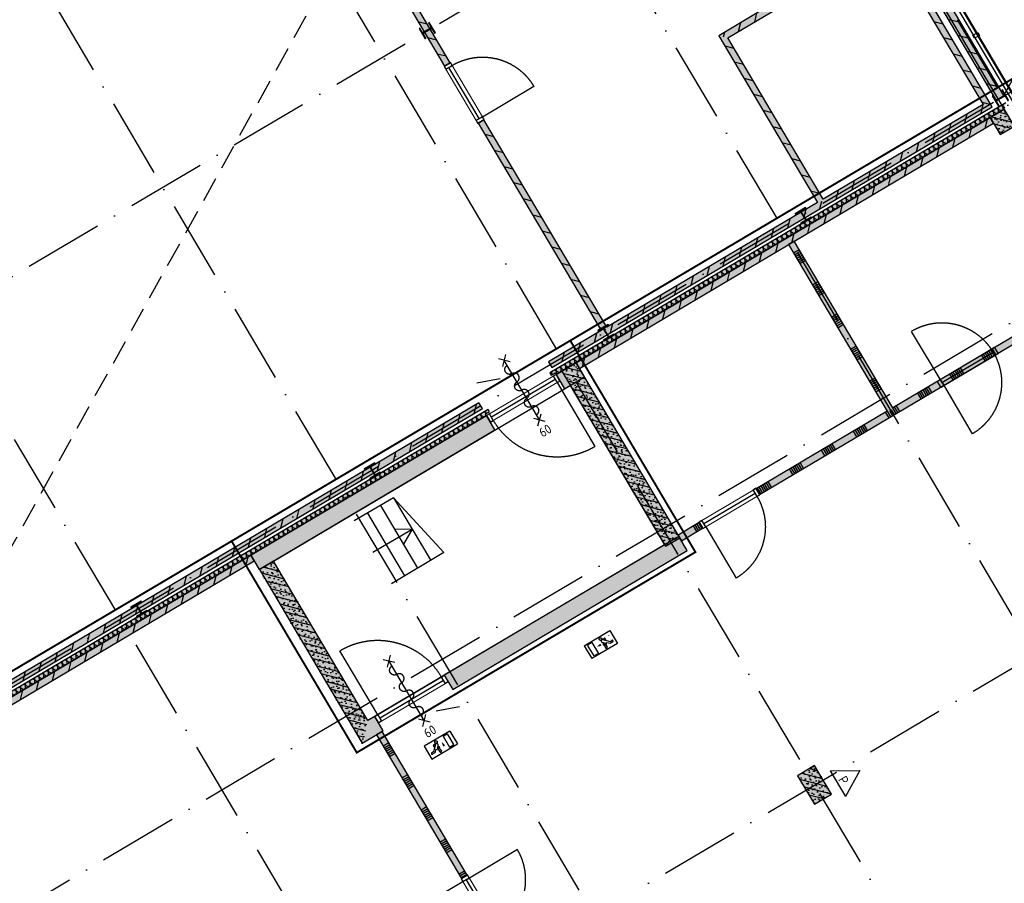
# Model space of a CAD drawing. Header units: millimetres. Extents: x 20872 to 297961, y -293704 to 213007.
# Tile 174 of 256: x 47256 to 62130, y 14681 to 27728. Entities that reach past the tile are written whole.
import ezdxf
from ezdxf.xclip import XClip

# ---------------------------------------------------------------- set-up
doc = ezdxf.new("R2010")
doc.units = ezdxf.units.MM
doc.header["$LTSCALE"] = 100
doc.header["$XCLIPFRAME"] = 2
doc.linetypes.add('ACAD_ISO10W100', pattern=[18, 12, -3, 0, -3])
doc.linetypes.add('HIDDEN2', pattern=[0.1875, 0.125, -0.0625])
doc.layers.get('Defpoints').update_dxf_attribs({"color": 181})
for name, color, linetype in [('A--A22', 1, 'Continuous'), ('A--L$7--_stramien', 1, 'Continuous'), ('A--L20--_bovenbouw', 3, 'Continuous'), ('A--L30--_afbouw', 7, 'Continuous'), ('A--L65--_beveiligingsinstallaties', 8, 'Continuous'), ('A--T$1A-afwerking', 8, 'Continuous'), ('A--T$7--_stramien', 7, 'Continuous'), ('BURO_lijnen_0.18', 1, 'Continuous'), ('BURO_lijnen_0.25', 2, 'Continuous'), ('HATCH', 8, 'Continuous'), ('WIDE', 8, 'Continuous'), ('XREFS', 9, 'Continuous')]:
    doc.layers.add(name, color=color, linetype=linetype)
doc.styles.add('BURO standaard', font='isocp.shx')
doc.styles.add('JINX maatvoering', font='isocp.shx')
doc.dimstyles.new('JINX maatvoering 1-100', dxfattribs={"dimscale": 100, "dimtxt": 2.5, "dimasz": 1, "dimexe": 125, "dimexo": 0, "dimtad": 1, "dimdec": 0, "dimzin": 12, "dimdsep": 46, "dimtxsty": 'JINX maatvoering', "dimblk": 'BURO_maatvoeringssymbool_01', "dimcen": 2, "dimse1": 1, "dimse2": 1, "dimclrd": 1, "dimclrt": 7, "dimadec": 0, "dimazin": 0, "dimtfac": 1, "dimtdec": 0, "dimtix": 1, "dimtofl": 0, "dimtmove": 0, "dimatfit": 3, "dimldrblk": 'DOT', "dimfxl": 1, "dimtolj": 1, "dimtzin": 0, "dimarcsym": 0})

# ---------------------------------------------------------------- blocks, each defined once
blk = doc.blocks.new('Glasgevel alleen 1e en 2e')
at = {"color": 1}
for points in [[(51358, 70923), (79766, 22945), (130614, 22945), (130614, 97025)], [(51367, 70928), (79772, 22955), (130604, 22955), (130604, 97025)]]:
    blk.add_lwpolyline(points, dxfattribs=at)
blk.add_lwpolyline([(61730, 53455), (61755, 53412), (61683, 53369), (61658, 53413)], close=True)
blk = doc.blocks.new('AB2_D_DV_MV_maatvoeringssymbool_01')
at = {"color": 1}
for p, q in [((0, -2), (0, 2)), ((-2, 0), (2, 0))]:
    blk.add_line(p, q, dxfattribs=at)
blk.add_circle((0, 0), 0.4, dxfattribs=at)
blk = doc.blocks.new('*D237')
at = {"layer": 'A--T$7--_stramien', "color": 1, "lineweight": -2, "transparency": 16777216}
blk.add_line((62593, 58801), (65184, 54424), dxfattribs=at)
at = {"layer": 'Defpoints', "color": 0, "transparency": 16777216}
for p in [(60344, 57586), (65235, 54338), (63038, 53037)]:
    blk.add_point(p, dxfattribs=at)
at = {"layer": 'A--T$7--_stramien', "color": 1, "lineweight": -2, "transparency": 16777216, "xscale": 100, "yscale": 100, "zscale": 100}
for p, rotation in [((62542, 58887), 120.6301152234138), ((65235, 54338), 300.6301152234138)]:
    blk.add_blockref('AB2_D_DV_MV_maatvoeringssymbool_01', p, dxfattribs=dict(at, rotation=rotation))
at = {"layer": 'A--T$7--_stramien', "color": 7, "transparency": 16777216, "insert": (64050, 56708), "char_height": 250, "attachment_point": 5, "rotation": 300.6301, "style": 'JINX maatvoering'}
blk.add_mtext('\\A1;5287', dxfattribs=at)
blk = doc.blocks.new('_Dot')
at = {"color": 0, "linetype": 'ByBlock', "lineweight": -2}
blk.add_line((-0.5, 0), (-1, 0), dxfattribs=at)
at = {"color": 0, "linetype": 'ByBlock', "const_width": 0.5}
blk.add_lwpolyline([(-0.25, 0, 1), (0.25, 0, 1)], format="xyb", close=True, dxfattribs=at)
blk = doc.blocks.new('BURO_maatvoeringssymbool_01')
at = {"color": 1}
for p, q in [((0, -2), (0, 2)), ((-2, 0), (2, 0))]:
    blk.add_line(p, q, dxfattribs=at)
blk.add_circle((0, 0), 0.4, dxfattribs=at)
blk = doc.blocks.new('*U499')
at = {"layer": 'HATCH'}
h = blk.add_hatch(dxfattribs=at)
h.set_pattern_fill('ANSI32', color=256, scale=0.5, style=0)
h.set_pattern_definition([(45, (0, -90), (-3.3676, 3.3676), []), (45, (2.245, -90), (-3.3676, 3.3676), [])])
edge = h.paths.add_edge_path()
edge.add_line((90, -180), (90, -166))
edge.add_line((90, -166), (19.25, -166))
edge.add_arc((19.25, -151), 15, 180, 270, ccw=False)
edge.add_line((4.25, -151), (4.25, -29))
edge.add_arc((19.25, -29), 15, 90, 180, ccw=False)
edge.add_line((19.25, -14), (90, -14))
edge.add_line((90, -14), (90, 0))
edge.add_line((90, 0), (-90, 0))
edge.add_line((-90, 0), (-90, -14))
edge.add_line((-90, -14), (-19.25, -14))
edge.add_arc((-19.25, -29), 15, 0, 90, ccw=False)
edge.add_line((-4.25, -29), (-4.25, -151))
edge.add_arc((-19.25, -151), 15, -90, 0, ccw=False)
edge.add_line((-19.25, -166), (-90, -166))
edge.add_line((-90, -166), (-90, -180))
edge.add_line((-90, -180), (90, -180))
at = {"color": 0, "linetype": 'ByBlock'}
blk.add_lwpolyline([(90, -180), (90, -166), (19.25, -166, -0.41421356), (4.25, -151), (4.25, -29, -0.41421356), (19.25, -14), (90, -14), (90, 0), (-90, 0), (-90, -14), (-19.25, -14, -0.41421356), (-4.25, -29), (-4.25, -151, -0.41421356), (-19.25, -166), (-90, -166), (-90, -180)], format="xyb", close=True, dxfattribs=at)
blk = doc.blocks.new('BURO_onderaanzicht')
at = {"color": 7}
blk.add_line((-432, 0), (432, 0), dxfattribs=at)
blk = doc.blocks.new('65_sleutelloos_01_P03_BV')
at = {"layer": 'A--A22', "color": 1}
blk.add_lwpolyline([(61, 168), (-61, -168)], dxfattribs=at)
blk = doc.blocks.new('65_60min_zelfsl_brandw_01_P03_BV')
at = {"color": 1, "lineweight": -2}
blk.add_line((0, -521), (0, 521), dxfattribs=at)
at = {"color": 1, "ltscale": 2}
for points in [[(-66, 456), (66, 587)], [(63, 458), (-63, 584)], [(-65, -588), (66, -457)], [(64, -586), (-63, -459)]]:
    blk.add_lwpolyline(points, dxfattribs=at)
blk.add_lwpolyline([(0, -434, 1), (0, -289, -1), (0, -145, 1), (0, 0, -1), (0, 145, 1), (0, 289, -1), (0, 434)], format="xyb", dxfattribs=at)
at = {"color": 2, "linetype": 'ByBlock', "lineweight": -2, "style": 'BURO standaard'}
blk.add_text('60', height=140.6, dxfattribs=at).set_placement((-97, -777))
blk = doc.blocks.new('65_VLUCHT_03_P03_BV')
at = {"color": 1, "linetype": 'Continuous'}
for p, q in [((225, 112), (-225, 112)), ((-225, 112), (-225, -113)), ((-64, 49), (-144, -31)), ((-102, 21), (-102, 45)), ((-97, 16), (-102, 21)), ((-49, 55), (-92, 55)), ((-86, 28), (-86, 39)), ((-74, 39), (-86, 39)), ((-86, 27), (-86, 28)), ((-35, 21), (-50, 6)), ((-32, -12), (-50, 6)), ((100, 95), (175, 95)), ((100, 95), (100, -95)), ((175, -95), (175, 95)), ((225, 112), (225, -113)), ((-225, -113), (225, -113)), ((-144, -31), (-176, -31)), ((-134, -55), (-176, -55)), ((-97, -18), (-134, -55)), ((-62, -53), (-97, -18)), ((-62, -5), (-69, -12)), ((-69, -12), (-38, -43)), ((-44, -23), (-62, -5)), ((-62, -53), (-62, -83)), ((-38, -43), (-38, -83)), ((100, -95), (175, -95))]:
    blk.add_line(p, q, dxfattribs=at)
blk.add_lwpolyline([(37, 37, 0, 35, 0), (37, -38, 35, 35, 0)], format="xyseb", dxfattribs=at)
blk.add_circle((-38, 75), 20, dxfattribs=at)
for centre, radius, start, end in [((-92, 45), 10, 90, 180), ((-49, 35), 20, 315, 135), ((-176, -43), 12, 90, 270), ((-50, -83), 12, 180, 0), ((-38, -18), 8, 225, 45)]:
    blk.add_arc(centre, radius, start, end, dxfattribs=at)
blk = doc.blocks.new('65_handbrandblus_01_P03_BV')
at = {"color": 1, "lineweight": -2}
blk.add_line((0, 390), (225, 0), dxfattribs=at)
at = {"color": 1, "lineweight": -2, "ltscale": 2}
for points in [[(-225, 0), (0, 390)], [(-225, 0), (225, 0)]]:
    blk.add_lwpolyline(points, dxfattribs=at)
at = {"color": 2, "linetype": 'ByBlock', "lineweight": -2, "style": 'BURO standaard'}
blk.add_text('P', height=141, dxfattribs=at).set_placement((-50, 30))
blk = doc.blocks.new('65_VLUCHT_01_P03_BV')
at = {"color": 1, "linetype": 'Continuous'}
for p, q in [((-225, 112), (-225, -113)), ((-225, 112), (225, 112)), ((-100, 95), (-175, 95)), ((-175, -95), (-175, 95)), ((-100, 95), (-100, -95)), ((32, -12), (50, 6)), ((35, 21), (50, 6)), ((49, 55), (92, 55)), ((64, 49), (144, -31)), ((74, 39), (86, 39)), ((86, 28), (86, 39)), ((97, 16), (102, 21)), ((102, 21), (102, 45)), ((171, 55), (172, 55)), ((225, 112), (225, -113)), ((225, -113), (-225, -113)), ((-100, -95), (-175, -95)), ((69, -12), (38, -43)), ((38, -43), (38, -83)), ((44, -23), (62, -5)), ((62, -5), (69, -12)), ((62, -53), (97, -18)), ((62, -53), (62, -83)), ((97, -18), (134, -55)), ((134, -55), (176, -55)), ((144, -31), (176, -31))]:
    blk.add_line(p, q, dxfattribs=at)
at = {"color": 1, "linetype": 'Continuous', "ltscale": 2}
blk.add_lwpolyline([(-75, 0, 0, 35, 0), (0, 0, 35, 35, 0)], format="xyseb", dxfattribs=at)
at = {"color": 1, "linetype": 'Continuous'}
blk.add_circle((38, 75), 20, dxfattribs=at)
for centre, radius, start, end in [((49, 35), 20, 45, 225), ((92, 45), 10, 0, 90), ((38, -18), 8, 135, 315), ((50, -83), 12, 180, 0), ((176, -43), 12, 270, 90)]:
    blk.add_arc(centre, radius, start, end, dxfattribs=at)
blk = doc.blocks.new('stramienlijnen_1')
at = {"layer": 'A--L$7--_stramien', "color": 1, "linetype": 'ACAD_ISO10W100', "lineweight": -3}
for p, q in [((51330.8, 70684.8), (79684.1, 22799.4)), ((47999, 68712), (76352.4, 20826.6)), ((44667.3, 66739.2), (73020.6, 18853.8)), ((41335.5, 64766.5), (69688.8, 16881.1)), ((38003.8, 62793.7), (66357.1, 14908.3)), ((42754.1, 47171.3), (59412.9, 57035.1)), ((62106.6, 52485.7), (65932.3, 54751)), ((45447.8, 42621.9), (62106.6, 52485.7)), ((46976.3, 40040.5), (63635.1, 49904.3)), ((49269, 36168.4), (65927.8, 46032.2))]:
    blk.add_line(p, q, dxfattribs=at)
at = {"layer": 'Defpoints'}
blk.add_lwpolyline([(34736.5, 60859.2), (70727.2, 75), (164884.5, 75), (164884.5, 96950), (130834.5, 96950), (130834.5, 22725), (79641, 22725), (51266.3, 70646.6)], dxfattribs=at)
at = {"layer": 'A--T$7--_stramien', "color": 7}
dim = blk.add_linear_dim(base=(65235.3, 54338.2), p1=(60344.2, 57586.4), p2=(63037.9, 53037.1), angle=300.63012, dimstyle='JINX maatvoering 1-100', dxfattribs=at)
dim.commit()
dim.dimension.update_dxf_attribs({"geometry": '*D237', "text_midpoint": (64049.8, 56708.4)})
blk = doc.blocks.new('1e verdieping bestaand leeg')
at = {"layer": 'A--T$1A-afwerking'}
blk.add_lwpolyline([(34528, 60913), (51335, 70864), (79685, 22985), (79832, 22901), (129485, 22901), (135915, 12040), (142978, 21914), (130697, 26120), (130675, 97040), (165047, 97015), (165047, 14419), (151364, 19026), (149622, 13150), (163567, 13081), (163475, 1501), (146518, 1360), (146659, 12909), (147031, 12909), (149075, 19828), (145372, 21100), (137265, 9763), (142974, 21), (142974, -73), (70633, -64)], close=True, dxfattribs=at)
at = {"layer": 'A--T$7--_stramien'}
blk.add_blockref('stramienlijnen_1', (0, 0), dxfattribs=at)
at = {"layer": 'BURO_lijnen_0.25'}
blk.add_blockref('Glasgevel alleen 1e en 2e', (0, 0), dxfattribs=at)
blk = doc.blocks.new('2016-01-28 101 1e verdieping bestaand')
at = {"layer": 'A--L20--_bovenbouw', "linetype": 'Continuous', "lineweight": -3}
for points in [[(62126, 52502), (51355, 70693), (51235, 70622), (62006, 52430)], [(60365, 54858), (60369, 54802), (61810, 52369), (61947, 52334), (51182, 70514), (51096, 70464), (53728, 66019), (53775, 65988), (53779, 65933), (55220, 63498), (55267, 63468), (55271, 63412), (55986, 62205), (56033, 62175), (56037, 62119), (56648, 61086), (56695, 61056), (56699, 61000), (57518, 59617), (57565, 59587), (57569, 59531), (58890, 57300), (58937, 57270), (58941, 57214), (59552, 56182), (59599, 56151), (59603, 56096), (60318, 54888)], [(51014, 57634), (50967, 57664), (50903, 57626), (53674, 52946), (53760, 52997)], [(58677, 53917), (57817, 53407), (57954, 53372), (58728, 53831)], [(57817, 53407), (59309, 50888), (59364, 50892), (59395, 50939), (57954, 53372)], [(59309, 50888), (56125, 49003), (56094, 48956), (56039, 48952), (55245, 48482), (55296, 48396), (61947, 52334), (61810, 52369), (59395, 50939), (59364, 50892)], [(55267, 48314), (55288, 48279), (55345, 48313), (55360, 48288), (62131, 52298), (62156, 52393)], [(62284, 52039), (62131, 52298), (61916, 52170), (62069, 51912)], [(54269, 52137), (54183, 52086), (56039, 48952), (56094, 48956), (56125, 49003)], [(55661, 48467), (55662, 48466), (55712, 48381), (58872, 50251), (58958, 50302), (61967, 52084), (61916, 52170)], [(60418, 47738), (60448, 47785), (58958, 50302), (58872, 50251), (60362, 47734)], [(58383, 46563), (58434, 46477), (63594, 49532), (63543, 49618), (60448, 47785), (60418, 47738), (60362, 47734)], [(55360, 48288), (55487, 48073), (55788, 48251), (55661, 48467)], [(55662, 48466), (55446, 48338), (57013, 45693), (57228, 45820)], [(45505, 42534), (45601, 42510), (54310, 47667), (54295, 47692), (54353, 47726), (54332, 47761)], [(54195, 47860), (45693, 42826), (45658, 42689), (54246, 47774)], [(50749, 45558), (50877, 45343), (54437, 47452), (54310, 47667)], [(57202, 45863), (57228, 45820), (57253, 45777), (57574, 45967), (57523, 46053)], [(57342, 45627), (57215, 45842), (53671, 43744), (53799, 43529)], [(50749, 45558), (45816, 42637), (45867, 42551), (50800, 45472)], [(50878, 45341), (52431, 42719), (52518, 43061), (51093, 45469)], [(52749, 42907), (52622, 43122), (52518, 43061), (52431, 42719)], [(52731, 42897), (52645, 42846), (53932, 40674), (54018, 40724)], [(59008, 42226), (59262, 41796), (59520, 41948), (59266, 42379)]]:
    blk.add_hatch(color=60, dxfattribs=at).paths.add_polyline_path(points, flags=0)
h = blk.add_hatch(dxfattribs=at)
h.set_pattern_fill('_U', color=1, scale=200, angle=165.6301, style=0, pattern_type=0)
h.set_pattern_definition([(165.6301, (62126.43, 52501.78), (-49.6362, -193.7427), [])])
h.paths.add_polyline_path([(62126, 52502), (51355, 70693), (51235, 70622), (62006, 52430)], flags=0)
h = blk.add_hatch(dxfattribs=at)
h.set_pattern_fill('_U', color=1, scale=200, angle=-14.3699, style=0, pattern_type=0)
h.set_pattern_definition([(345.6301, (51060.34, 70523.75), (49.6362, 193.7427), [])])
h.paths.add_polyline_path([(51182, 70514), (51096, 70464), (53728, 66019), (53775, 65988), (53779, 65933), (55220, 63498), (55267, 63468), (55271, 63412), (55986, 62205), (56033, 62175), (56037, 62119), (56648, 61086), (56695, 61056), (56699, 61000), (57518, 59617), (57565, 59587), (57569, 59531), (58890, 57300), (58937, 57270), (58941, 57214), (59552, 56182), (59599, 56151), (59603, 56096), (60318, 54888), (60365, 54858), (60369, 54802), (61810, 52369), (61947, 52334)], flags=0)
h = blk.add_hatch(dxfattribs=at)
h.set_pattern_fill('_U', color=1, scale=200, angle=-14.3699, style=0, pattern_type=0)
h.set_pattern_definition([(345.6301, (50902.52, 57626.14), (49.636, 193.7427), [])])
h.paths.add_polyline_path([(51014, 57634), (50967, 57664), (50903, 57626), (53674, 52946), (53760, 52997)], flags=0)
h.paths.add_polyline_path([(54269, 52137), (54183, 52086), (56039, 48952), (56094, 48956), (56125, 49003)], flags=0)
h = blk.add_hatch(dxfattribs=at)
h.set_pattern_fill('_U', color=1, scale=200, angle=-104.3699, style=0, pattern_type=0)
h.set_pattern_definition([(255.63, (58677.2, 53916.74), (193.743, -49.636), [])])
h.paths.add_polyline_path([(58677, 53917), (57817, 53407), (57954, 53372), (58728, 53831)], flags=0)
h = blk.add_hatch(dxfattribs=at)
h.set_pattern_fill('_U', color=1, scale=200, angle=-14.3699, style=0, pattern_type=0)
h.set_pattern_definition([(345.63, (57842.2, 53364.22), (49.636, 193.743), [])])
h.paths.add_polyline_path([(57817, 53407), (59309, 50888), (59364, 50892), (59395, 50939), (57954, 53372)], flags=0)
h = blk.add_hatch(dxfattribs=at)
h.set_pattern_fill('_U', color=1, scale=200, angle=-104.3699, style=0, pattern_type=0)
h.set_pattern_definition([(255.63, (61853, 52394.38), (193.743, -49.636), [])])
h.paths.add_polyline_path([(59309, 50888), (56125, 49003), (56094, 48956), (56039, 48952), (55245, 48482), (55296, 48396), (61947, 52334), (61810, 52369), (59395, 50939), (59364, 50892)], flags=0)
h = blk.add_hatch(dxfattribs=at)
h.set_pattern_fill('GENERAL_DIAMONDS', color=1, scale=560, angle=30.6301, style=0, pattern_type=2)
h.set_pattern_definition([(90.6301, (55359.89, 48288.27), (-69.99577, -0.7698), []), (150.6301, (55359.89, 48288.27), (-34.3312, -61.003), [])])
h.paths.add_polyline_path([(55267, 48314), (55288, 48279), (55345, 48313), (55360, 48288), (62131, 52298), (62156, 52393)], flags=0)
h = blk.add_hatch(dxfattribs=at)
h.set_pattern_fill('PREFB', color=1, scale=5, angle=120.6301, style=0)
h.set_pattern_definition([(165.63, (62283.97, 52039.43), (-23.825, -92.997), []), (137.63, (62283.974, 52039.43), (-81.828, -18.482), [0, -81.6, -46.2, 0, -67.2]), (168.63, (62283.974, 52039.43), (-60.464, -57.203), [0, -80.8, 0, -82.4, 0, -66.4]), (191.63, (62283.974, 52039.43), (-33.467, -75.497), [0, -80, 0, -480, -65.8])])
h.paths.add_polyline_path([(62284, 52039), (62131, 52298), (61916, 52170), (62069, 51912)], flags=0)
h = blk.add_hatch(dxfattribs=at)
h.set_pattern_fill('_U', color=1, scale=200, angle=-104.3699, style=0, pattern_type=0)
h.set_pattern_definition([(255.63, (61916, 52170.2), (193.743, -49.636), [])])
h.paths.add_polyline_path([(61967, 52084), (61916, 52170), (55661, 48467), (55712, 48381)], flags=0)
h = blk.add_hatch(dxfattribs=at)
h.set_pattern_fill('SWAND', color=1, scale=5, angle=-59.3699, style=0)
h.set_pattern_definition([(30.63, (58846.3, 50294.5), (-286.59, 484.02), []), (30.63, (58862.2, 50267.6), (-286.59, 484.02), []), (30.63, (58878.15, 50240.7), (-286.59, 484.02), []), (30.63, (58894.07, 50213.8), (-286.59, 484.02), []), (30.63, (58910, 50186.94), (-286.59, 484.02), []), (30.63, (58925.9, 50160.05), (-286.59, 484.02), []), (30.63, (58941.84, 50133.16), (-286.59, 484.02), [])])
h.paths.add_polyline_path([(60418, 47738), (60448, 47785), (58958, 50302), (58872, 50251), (60362, 47734)], flags=0)
h = blk.add_hatch(dxfattribs=at)
h.set_pattern_fill('SWAND', color=1, scale=5, angle=30.6301, style=0)
h.set_pattern_definition([(120.63, (57253.34, 45777.4), (-484.017, -286.59), []), (120.63, (57280.2, 45793.33), (-484.017, -286.59), []), (120.63, (57307.1, 45809.25), (-484.017, -286.59), []), (120.63, (57334, 45825.2), (-484.017, -286.59), []), (120.63, (57360.9, 45841.1), (-484.017, -286.59), []), (120.63, (57387.8, 45857), (-484.017, -286.59), []), (120.63, (57414.7, 45872.94), (-484.017, -286.59), [])])
h.paths.add_polyline_path([(57202, 45863), (57253, 45777), (57574, 45967), (57523, 46053)], flags=0)
h.paths.add_polyline_path([(58383, 46563), (58434, 46477), (63594, 49532), (63543, 49618), (60448, 47785), (60418, 47738), (60362, 47734)], flags=0)
h = blk.add_hatch(dxfattribs=at)
h.set_pattern_fill('PREFB', color=1, scale=5, angle=-149.3699, style=0)
h.set_pattern_definition([(255.6301, (55661.05, 48466.59), (92.9965, -23.8254), []), (227.6301, (55661.05, 48466.59), (18.4822, -81.82816), [0, -81.6, -46.2, 0, -67.2]), (258.6301, (55661.05, 48466.59), (57.2027, -60.46366), [0, -80.8, 0, -82.4, 0, -66.4]), (281.6301, (55661.05, 48466.59), (75.4968, -33.4675), [0, -80, 0, -480, -65.8])])
h.paths.add_polyline_path([(55360, 48288), (55487, 48073), (55788, 48251), (55661, 48467)], flags=0)
h.paths.add_polyline_path([(50749, 45558), (50877, 45343), (54437, 47452), (54310, 47667)], flags=0)
h = blk.add_hatch(dxfattribs=at)
h.set_pattern_fill('PREFB', color=1, scale=5, angle=120.6301, style=0)
h.set_pattern_definition([(165.63, (57227.86, 45820.435), (-23.8254, -92.9965), []), (137.63, (57227.86, 45820.435), (-81.8282, -18.4822), [0, -81.6, -46.2, 0, -67.2]), (168.63, (57227.86, 45820.435), (-60.4637, -57.2027), [0, -80.8, 0, -82.4, 0, -66.4]), (191.63, (57227.86, 45820.435), (-33.4675, -75.4968), [0, -80, 0, -480, -65.8])])
h.paths.add_polyline_path([(57013, 45693), (57228, 45820), (55662, 48466), (55446, 48338)], flags=0)
h = blk.add_hatch(dxfattribs=at)
h.set_pattern_fill('GENERAL_DIAMONDS', color=1, scale=560, angle=30.6301, style=0, pattern_type=2)
h.set_pattern_definition([(90.6301, (45600.826, 42509.85), (-69.99577, -0.7698), []), (150.6301, (45600.826, 42509.85), (-34.3312, -61.003), [])])
h.paths.add_polyline_path([(45505, 42534), (45601, 42510), (54310, 47667), (54295, 47692), (54353, 47726), (54332, 47761)], flags=0)
h = blk.add_hatch(dxfattribs=at)
h.set_pattern_fill('_U', color=1, scale=200, angle=-104.3699, style=0, pattern_type=0)
h.set_pattern_definition([(255.6301, (54195.47, 47860.3), (193.7427, -49.636), [])])
h.paths.add_polyline_path([(54195, 47860), (45693, 42826), (45658, 42689), (54246, 47774)], flags=0)
h = blk.add_hatch(dxfattribs=at)
h.set_pattern_fill('PREFB', color=1, scale=5, angle=30.6301, style=0)
h.set_pattern_definition([(75.6301, (52430.69, 42718.74), (-92.9965, 23.8254), []), (47.6301, (52430.686, 42718.74), (-18.4822, 81.82816), [0, -81.6, -46.2, 0, -67.2]), (78.6301, (52430.686, 42718.74), (-57.2027, 60.46366), [0, -80.8, 0, -82.4, 0, -66.4]), (101.6301, (52430.686, 42718.74), (-75.4968, 33.4675), [0, -80, 0, -480, -65.8])])
h.paths.add_polyline_path([(52749, 42907), (52622, 43122), (52518, 43061), (52431, 42719)], flags=0)
h.paths.add_polyline_path([(57342, 45627), (57215, 45842), (53671, 43744), (53799, 43529)], flags=0)
h = blk.add_hatch(dxfattribs=at)
h.set_pattern_fill('_U', color=1, scale=200, angle=-104.3699, style=0, pattern_type=0)
h.set_pattern_definition([(255.63, (50749.34, 45558.33), (193.743, -49.636), [])])
h.paths.add_polyline_path([(50749, 45558), (45816, 42637), (45867, 42551), (50800, 45472)], flags=0)
h = blk.add_hatch(dxfattribs=at)
h.set_pattern_fill('PREFB', color=1, scale=5, angle=-59.3699, style=0)
h.set_pattern_definition([(345.63, (50877.81, 45341.36), (23.8254, 92.9965), []), (317.63, (50877.81, 45341.36), (81.8282, 18.4822), [0, -81.6, -46.2, 0, -67.2]), (348.63, (50877.81, 45341.36), (60.4637, 57.2027), [0, -80.8, 0, -82.4, 0, -66.4]), (11.63, (50877.81, 45341.36), (33.4675, 75.4968), [0, -80, 0, -480, -65.8])])
h.paths.add_polyline_path([(50878, 45341), (52431, 42719), (52518, 43061), (51093, 45469)], flags=0)
h = blk.add_hatch(dxfattribs=at)
h.set_pattern_fill('SWAND', color=1, scale=5, angle=-59.3699, style=0)
h.set_pattern_definition([(30.63, (52645.4, 42845.9), (-286.59, 484.017), []), (30.63, (52661.34, 42819), (-286.59, 484.017), []), (30.63, (52677.26, 42792.1), (-286.59, 484.017), []), (30.63, (52693.2, 42765.2), (-286.59, 484.017), []), (30.63, (52709.1, 42738.3), (-286.59, 484.017), []), (30.63, (52725, 42711.43), (-286.59, 484.017), []), (30.63, (52740.94, 42684.54), (-286.59, 484.017), [])])
h.paths.add_polyline_path([(52731, 42897), (52645, 42846), (53932, 40674), (54018, 40724)], flags=0)
h.paths.add_polyline_path([(54527, 39864), (54441, 39813), (55588, 37877), (55674, 37928)], flags=0)
h = blk.add_hatch(dxfattribs=at)
h.set_pattern_fill('PREFB', color=1, scale=5, angle=-59.3699, style=0)
h.set_pattern_definition([(345.63, (59007.59, 42225.86), (23.825, 92.997), []), (317.63, (59007.59, 42225.864), (81.828, 18.482), [0, -81.6, -46.2, 0, -67.2]), (348.63, (59007.59, 42225.864), (60.464, 57.203), [0, -80.8, 0, -82.4, 0, -66.4]), (11.63, (59007.59, 42225.864), (33.4675, 75.497), [0, -80, 0, -480, -65.8])])
h.paths.add_polyline_path([(59008, 42226), (59262, 41796), (59520, 41948), (59266, 42379)], flags=0)
at = {"layer": 'A--L20--_bovenbouw', "color": 3, "linetype": 'Continuous', "lineweight": -3}
for p, q in [((62126, 52502), (51355, 70693)), ((51235, 70622), (62006, 52430)), ((62006, 52430), (62126, 52502)), ((62131, 52298), (61916, 52170)), ((62284, 52039), (62131, 52298)), ((61916, 52170), (62069, 51912)), ((62069, 51912), (62284, 52039)), ((55661, 48467), (55360, 48288)), ((55662, 48466), (55446, 48338)), ((55788, 48251), (55661, 48467)), ((57228, 45820), (55662, 48466)), ((55360, 48288), (55487, 48073)), ((55446, 48338), (57013, 45693)), ((55487, 48073), (55788, 48251)), ((54310, 47667), (50749, 45558)), ((54437, 47452), (54310, 47667)), ((50877, 45343), (54437, 47452)), ((57215, 45842), (53671, 43744)), ((57013, 45693), (57228, 45820)), ((57342, 45627), (57215, 45842)), ((50749, 45558), (50877, 45343)), ((53799, 43529), (57342, 45627)), ((51093, 45469), (50878, 45341)), ((52518, 43061), (51093, 45469)), ((50878, 45341), (52431, 42719)), ((53671, 43744), (53799, 43529)), ((52622, 43122), (52518, 43061)), ((52749, 42907), (52622, 43122)), ((52431, 42719), (52749, 42907)), ((59266, 42379), (59008, 42226)), ((59520, 41948), (59266, 42379)), ((59008, 42226), (59262, 41796)), ((59262, 41796), (59520, 41948))]:
    blk.add_line(p, q, dxfattribs=at)
at = {"layer": 'A--L20--_bovenbouw', "color": 2, "linetype": 'Continuous', "lineweight": -3}
for p, q in [((61947, 52334), (51182, 70514)), ((50903, 57626), (53674, 52946)), ((53760, 52997), (51014, 57634)), ((60369, 54802), (61810, 52369)), ((58677, 53917), (57817, 53407)), ((57954, 53372), (58728, 53831)), ((57817, 53407), (59309, 50888)), ((59395, 50939), (57954, 53372)), ((53674, 52946), (53760, 52997)), ((61810, 52369), (59395, 50939)), ((55296, 48396), (61947, 52334)), ((54269, 52137), (54183, 52086)), ((54183, 52086), (56039, 48952)), ((56125, 49003), (54269, 52137)), ((61916, 52170), (55661, 48467)), ((55712, 48381), (61967, 52084)), ((61967, 52084), (61916, 52170)), ((59309, 50888), (56125, 49003)), ((58958, 50302), (58872, 50251)), ((60448, 47785), (58958, 50302)), ((58872, 50251), (60362, 47734)), ((58434, 46477), (63594, 49532)), ((63543, 49618), (60448, 47785)), ((56039, 48952), (55245, 48482)), ((55245, 48482), (55296, 48396)), ((55661, 48467), (55712, 48381)), ((45658, 42689), (54246, 47774)), ((54195, 47860), (45693, 42826)), ((54246, 47774), (54195, 47860)), ((60362, 47734), (58383, 46563)), ((58383, 46563), (58434, 46477)), ((57523, 46053), (57202, 45863)), ((57253, 45777), (57574, 45967)), ((57574, 45967), (57523, 46053)), ((57202, 45863), (57253, 45777)), ((50749, 45558), (45816, 42637)), ((50800, 45472), (50749, 45558)), ((45867, 42551), (50800, 45472)), ((52731, 42897), (52645, 42846)), ((52645, 42846), (53932, 40674)), ((54018, 40724), (52731, 42897)), ((53932, 40674), (54018, 40724))]:
    blk.add_line(p, q, dxfattribs=at)
at = {"layer": 'A--L20--_bovenbouw', "color": 1, "linetype": 'Continuous', "lineweight": -3}
for p, q in [((62156, 52393), (55267, 48314)), ((55360, 48288), (62131, 52298)), ((55267, 48314), (55288, 48279)), ((55288, 48279), (55345, 48313)), ((55345, 48313), (55360, 48288)), ((54332, 47761), (45505, 42534)), ((54353, 47726), (54332, 47761)), ((45601, 42510), (54310, 47667)), ((54295, 47692), (54353, 47726)), ((54310, 47667), (54295, 47692))]:
    blk.add_line(p, q, dxfattribs=at)
at = {"layer": 'A--L30--_afbouw', "color": 2, "linetype": 'Continuous', "lineweight": -3}
for p, q in [((53766, 53001), (53668, 52943)), ((53693, 52900), (53791, 52958)), ((53791, 52958), (53766, 53001)), ((53668, 52943), (53693, 52900)), ((54250, 52183), (54152, 52125)), ((54152, 52125), (54177, 52082)), ((54177, 52082), (54275, 52140)), ((54275, 52140), (54250, 52183)), ((61935, 48673), (61978, 48699)), ((61993, 48575), (61935, 48673)), ((61978, 48699), (62036, 48601)), ((62036, 48601), (61993, 48575)), ((55360, 48288), (55317, 48263)), ((55317, 48263), (55375, 48165)), ((55418, 48190), (55360, 48288)), ((61118, 48189), (61161, 48215)), ((61161, 48215), (61219, 48117)), ((55375, 48165), (55418, 48190)), ((61176, 48091), (61118, 48189)), ((61219, 48117), (61176, 48091)), ((54353, 47692), (54310, 47667)), ((54310, 47667), (54368, 47569)), ((54411, 47594), (54353, 47692)), ((54368, 47569), (54411, 47594)), ((58380, 46569), (58337, 46543)), ((58438, 46471), (58380, 46569)), ((58337, 46543), (58395, 46445)), ((58395, 46445), (58438, 46471)), ((57562, 46085), (57519, 46059)), ((57519, 46059), (57578, 45961)), ((57621, 45987), (57562, 46085)), ((57578, 45961), (57621, 45987)), ((53628, 43718), (53671, 43744)), ((53671, 43744), (53730, 43646)), ((53687, 43620), (53628, 43718)), ((53730, 43646), (53687, 43620)), ((52622, 43122), (52665, 43148)), ((52665, 43148), (52723, 43050)), ((52680, 43024), (52622, 43122)), ((52723, 43050), (52680, 43024)), ((54024, 40728), (53926, 40670)), ((53926, 40670), (53951, 40627)), ((53951, 40627), (54049, 40685)), ((54049, 40685), (54024, 40728))]:
    blk.add_line(p, q, dxfattribs=at)
at = {"layer": 'A--L30--_afbouw', "color": 1, "linetype": 'Continuous', "lineweight": 18}
for p, q in [((54250, 52183), (53791, 52958)), ((54152, 52125), (53693, 52900)), ((61161, 48215), (61935, 48673)), ((61219, 48117), (61993, 48575)), ((55317, 48263), (54353, 47692)), ((55375, 48165), (54411, 47594)), ((57562, 46085), (58337, 46543)), ((57621, 45987), (58395, 46445)), ((52665, 43148), (53628, 43718)), ((52723, 43050), (53687, 43620)), ((53951, 40627), (54410, 39853)), ((54049, 40685), (54508, 39911))]:
    blk.add_line(p, q, dxfattribs=at)
at = {"layer": 'A--L30--_afbouw', "color": 1, "linetype": 'Continuous', "lineweight": -3}
for p, q in [((54250, 52183), (55024, 52642)), ((61190, 48166), (60731, 48940)), ((55375, 48165), (55946, 47201)), ((57621, 45987), (58079, 45212)), ((52665, 43148), (52094, 44112)), ((54000, 40656), (54775, 41115))]:
    blk.add_line(p, q, dxfattribs=at)
for points in [[(61190, 48166), (61648, 47391)], [(54000, 40656), (53226, 40197)]]:
    blk.add_lwpolyline(points, dxfattribs=at)
at = {"layer": 'A--L30--_afbouw', "color": 1, "linetype": 'Continuous', "lineweight": -3, "extrusion": (0, 0, -1)}
for centre, start, end in [((-54250, 52183), 59.3699, 149.3699), ((-61190, 48166), 149.3699, 239.3699), ((-57621, 45987), 149.3699, 239.3699)]:
    blk.add_arc(centre, 900, start, end, dxfattribs=at)
at = {"layer": 'A--L30--_afbouw', "color": 1, "linetype": 'Continuous', "lineweight": -3}
for centre, radius, start, end in [((61190, 48166), 900, 30.6301, 120.6301), ((55375, 48165), 1120, 210.6301, 300.6301), ((52665, 43148), 1120, 30.6301, 120.6301), ((54000, 40656), 900, 300.6301, 30.6301)]:
    blk.add_arc(centre, radius, start, end, dxfattribs=at)
at = {"layer": 'A--L65--_beveiligingsinstallaties', "color": 1, "linetype": 'ACAD_ISO10W100', "ltscale": 0.3, "true_color": 0xf50004, "const_width": 30}
for points in [[(63089, 53250), (43934, 41908)], [(55574, 48800), (57465, 45605), (52349, 42576), (50458, 45771)]]:
    blk.add_lwpolyline(points, dxfattribs=at)
at = {"layer": 'A--T$1A-afwerking'}
blk.add_lwpolyline([(34528, 60913), (51335, 70864), (79685, 22985), (79832, 22901), (129485, 22901), (135915, 12040), (142978, 21914), (130697, 26120), (130675, 97040), (165047, 97015), (165047, 14419), (151364, 19026), (149622, 13150), (163567, 13081), (163475, 1501), (146518, 1360), (146659, 12909), (147031, 12909), (149075, 19828), (145372, 21100), (137265, 9763), (142974, 21), (142974, -73), (70633, -64)], close=True, dxfattribs=at)
blk.add_lwpolyline([(51092, 45468), (55574, 48122), (57000, 45715), (52517, 43061), (51092, 45468)], dxfattribs=at)
at = {"layer": 'BURO_lijnen_0.18', "color": 1}
for p, q in [((52906, 46426), (52312, 46075)), ((52906, 46426), (53664, 45597)), ((52906, 46426), (53466, 45480)), ((52708, 46309), (53268, 45363)), ((52510, 46192), (53070, 45245)), ((53664, 45597), (52872, 45128))]:
    blk.add_line(p, q, dxfattribs=at)
for points in [[(52592, 45602), (53186, 45953), (52922, 45947)], [(53186, 45953), (53054, 45725)]]:
    blk.add_lwpolyline(points, dxfattribs=at)
at = {"layer": 'A--L$7--_stramien'}
blk.add_blockref('stramienlijnen_1', (0, 0), dxfattribs=at)
at = {"layer": 'A--L30--_afbouw', "color": 1, "linetype": 'Continuous', "lineweight": -3, "extrusion": (7.38865e-17, -1.36799e-16, -1), "xscale": 1.041657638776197, "zscale": -1}
for p, rotation in [((-53971, 52541, -900), 59.3698847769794), ((-57979, 46265, -900), 149.3698847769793), ((-54229, 40269), 239.3698847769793)]:
    blk.add_blockref('BURO_onderaanzicht', p, dxfattribs=dict(at, rotation=rotation))
at = {"layer": 'A--L30--_afbouw', "color": 1, "linetype": 'Continuous', "lineweight": -3, "extrusion": (1.15578e-17, 2.02754e-17, -1), "xscale": 1.041666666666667, "zscale": -1, "rotation": 149.3698847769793}
blk.add_blockref('BURO_onderaanzicht', (-61577, 48395), dxfattribs=at)
at = {"layer": 'A--L30--_afbouw', "color": 1, "linetype": 'Continuous', "lineweight": -3}
for p, xscale, rotation in [((54864, 47928), 1.296296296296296, 210.6301152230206), ((53176, 43384), 1.296296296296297, 30.63011522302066)]:
    blk.add_blockref('BURO_onderaanzicht', p, dxfattribs=dict(at, xscale=xscale, rotation=rotation))
at = {"layer": 'A--L65--_beveiligingsinstallaties', "color": 8, "linetype": 'Continuous', "lineweight": -3}
for name, p, rotation in [('65_60min_zelfsl_brandw_01_P03_BV', (54843, 48052), 30.63011522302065), ('65_sleutelloos_01_P03_BV', (54339, 48188), 300.6301152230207), ('65_VLUCHT_01_P03_BV', (56036, 44208), 30.63011522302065), ('65_60min_zelfsl_brandw_01_P03_BV', (53102, 43509, -400), 30.63011522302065), ('65_sleutelloos_01_P03_BV', (53726, 43236), 300.6301152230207), ('65_VLUCHT_03_P03_BV', (53617, 42690), 30.63011522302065), ('65_handbrandblus_01_P03_BV', (59615, 42109), 300.6301152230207)]:
    blk.add_blockref(name, p, dxfattribs=dict(at, rotation=rotation))
at = {"layer": 'BURO_lijnen_0.25'}
blk.add_blockref('Glasgevel alleen 1e en 2e', (0, 0), dxfattribs=at)
at = {"layer": 'WIDE'}
for p, rotation in [((53336, 53438), 120.6295175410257), ((62150, 52511), 300.6295175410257), ((59051, 50763), 30.6295175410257), ((56070, 48997), 30.6295175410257), ((52542, 46909), 30.6295175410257), ((49014, 44820), 30.6295175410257)]:
    blk.add_blockref('*U499', p, dxfattribs=dict(at, rotation=rotation))

msp = doc.modelspace()

# ---------------------------------------------------------------- linework, layer by layer
at = {"color": 254, "linetype": 'HIDDEN2', "ltscale": 30, "true_color": 0xd6d6d6}
for p, q in [((62124, 26581), (77017, 53405)), ((60317, 43518), (45422, 16692))]:
    msp.add_line(p, q, dxfattribs=at)

# ---------------------------------------------------------------- block references
at = {"layer": 'XREFS', "color": 32, "true_color": 0xcb7615}
ref = msp.add_blockref('1e verdieping bestaand leeg', (-1, -25920), dxfattribs=at)
XClip(ref).set_block_clipping_path([(116767.0762143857, 82263.1420219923), (116767.0762143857, 115683.1420219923), (179861.0762143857, 115683.1420219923), (179861.0762143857, 13442.9004429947), (164491.5066313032, 13442.9004429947), (116767.0762143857, 29769.3836009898)])
at = {"layer": 'XREFS', "color": 31, "true_color": 0xdec496}
ref = msp.add_blockref('2016-01-28 101 1e verdieping bestaand', (-1, -25920), dxfattribs=at)
XClip(ref).set_block_clipping_path([(116767.0762143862, 29769.3836009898), (164491.5066313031, 13442.9004429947), (179861.0762143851, 13442.9004429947), (179861.0762143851, -11696.8579780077), (20873.0762143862, -11696.8579780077), (20873.0762143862, 82263.1420219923), (116767.0762143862, 82263.1420219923)])

doc.saveas('drawing.dxf')
